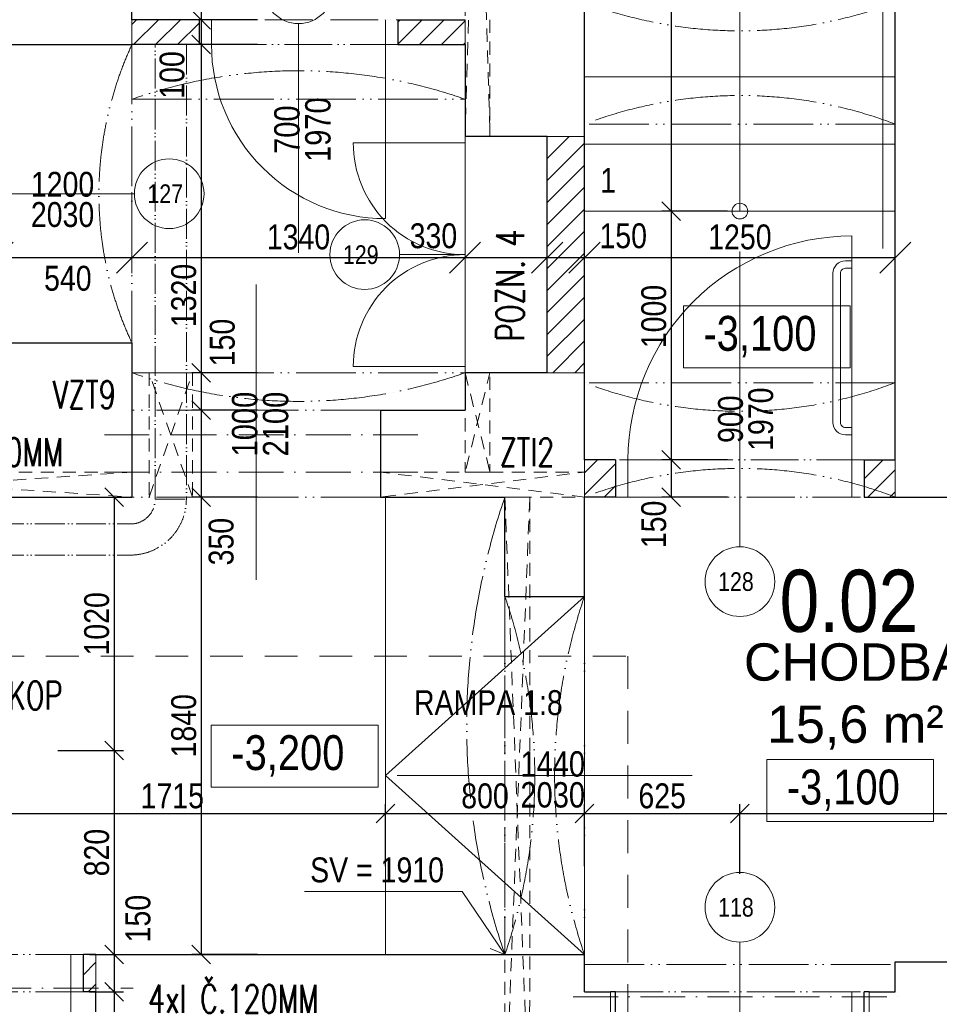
# Model space of a CAD drawing. Header units: millimetres. Extents: x -300958 to -108039, y 30118 to 292543.
# Tile 58 of 256: x -287814 to -284116, y 123305 to 127265. Entities that reach past the tile are written whole.
import ezdxf
from ezdxf.enums import TextEntityAlignment as Align

# ---------------------------------------------------------------- set-up
doc = ezdxf.new("R2010")
doc.units = ezdxf.units.MM
doc.header["$MEASUREMENT"] = 0
for name, pattern in [('ACAD_ISO05W100', [33, 24, -3, 0, -3, 0, -3]), ('ACAD_ISO10W100', [18, 12, -3, 0, -3]), ('DGN Style 2', [879.857395, 527.914437, -351.942958])]:
    doc.linetypes.add(name, pattern=pattern)
doc.layers.get('0').update_dxf_attribs({"lineweight": 13})
doc.layers.get('Defpoints').update_dxf_attribs({"color": 3, "lineweight": 13})
for name, color, linetype, lineweight in [('dims', 7, 'Continuous', 9), ('dvere', 7, 'Continuous', 9), ('legenda', 7, 'Continuous', 13), ('Materiály', 1, 'Continuous', 13), ('navrh', 1, 'Continuous', 9), ('OCEL', 7, 'Continuous', 13), ('popis', 7, 'Continuous', 9), ('PSV', 7, 'Continuous', 13), ('schody', 7, 'Continuous', 13), ('tenka', 7, 'Continuous', 13), ('texts', 3, 'Continuous', 30), ('výškové kóty', 7, 'Continuous', 13), ('walls', 7, 'Continuous', 13), ('zarizovaky', 5, 'Continuous', 9), ('zařizovací předměty', 7, 'Continuous', 9)]:
    doc.layers.add(name, color=color, linetype=linetype, lineweight=lineweight)
doc.styles.add('GENERATED_STYLE_8', font='arial.ttf')
doc.styles.get("Standard").update_dxf_attribs({"font": 'txt.shx'})
doc.styles.add('STYLE-0', font='ARIALN.TTF')
doc.styles.add('Style-Arial', font='arial.ttf')
doc.dimstyles.new('arch', dxfattribs={"dimscale": 50, "dimtxt": 2.5, "dimasz": 2.5, "dimexe": 1.25, "dimexo": 0.9, "dimtad": 1, "dimdec": 0, "dimtxsty": 'STYLE-0', "dimblk": 'ARCHTICK', "dimcen": 2.5, "dimadec": 0, "dimazin": 0, "dimtfac": 1, "dimtdec": 0, "dimtmove": 2, "dimatfit": 3, "dimldrblk": 'ARCHTICK', "dimfxl": 0, "dimarcsym": 0})
pattern_1 = [(45, (-63000, 0), (-44.194174, 44.194174), [])]

# ---------------------------------------------------------------- blocks, each defined once
blk = doc.blocks.new('_ArchTick')
at = {"color": 0, "linetype": 'ByBlock', "flags": 128}
blk.add_lwpolyline([(-0.5, -0.5), (0.5, 0.5)], dxfattribs=at)
blk = doc.blocks.new('*D1933')
at = {"layer": 'Defpoints', "color": 0, "linetype": 'Continuous'}
for p in [(-282517.6, 124079.9), (-282517.6, 124072.7), (-284917.6, 123754.9)]:
    blk.add_point(p, dxfattribs=at)
at = {"layer": 'dims', "color": 0, "linetype": 'Continuous', "lineweight": -2}
for p, q in [((-284917.6, 123829.9), (-284917.6, 124110.2)), ((-284917.6, 124072.7), (-282517.6, 124072.7)), ((-282517.6, 124004.9), (-282517.6, 124035.2))]:
    blk.add_line(p, q, dxfattribs=at)
at = {"layer": 'dims', "color": 0, "linetype": 'Continuous', "lineweight": -2, "xscale": 75, "yscale": 75, "zscale": 75, "rotation": 180}
blk.add_blockref('_ArchTick', (-284917.6, 124072.7), dxfattribs=at)
at = {"layer": 'dims', "color": 0, "linetype": 'Continuous', "lineweight": -2, "xscale": 75, "yscale": 75, "zscale": 75}
blk.add_blockref('_ArchTick', (-282517.6, 124072.7), dxfattribs=at)
at = {"layer": 'dims', "color": 0, "linetype": 'Continuous', "insert": (-283475.1, 124142.5), "char_height": 100, "attachment_point": 5, "style": 'STYLE-0'}
blk.add_mtext('2400', dxfattribs=at)
blk = doc.blocks.new('*D2000')
at = {"layer": 'Defpoints', "color": 0, "linetype": 'Continuous'}
for p in [(-286342.6, 124072.7), (-286342.6, 123974), (-288057.6, 123784.9)]:
    blk.add_point(p, dxfattribs=at)
at = {"layer": 'dims', "color": 0, "linetype": 'Continuous', "lineweight": -2}
for p, q in [((-288057.6, 123859.9), (-288057.6, 124110.2)), ((-286342.6, 124049), (-286342.6, 124110.2)), ((-288057.6, 124072.7), (-286342.6, 124072.7))]:
    blk.add_line(p, q, dxfattribs=at)
at = {"layer": 'dims', "color": 0, "linetype": 'Continuous', "lineweight": -2, "xscale": 75, "yscale": 75, "zscale": 75, "rotation": 180}
blk.add_blockref('_ArchTick', (-288057.6, 124072.7), dxfattribs=at)
at = {"layer": 'dims', "color": 0, "linetype": 'Continuous', "lineweight": -2, "xscale": 75, "yscale": 75, "zscale": 75}
blk.add_blockref('_ArchTick', (-286342.6, 124072.7), dxfattribs=at)
at = {"layer": 'dims', "color": 0, "linetype": 'Continuous', "insert": (-287200.1, 124142.5), "char_height": 100, "attachment_point": 5, "style": 'STYLE-0'}
blk.add_mtext('1715', dxfattribs=at)
blk = doc.blocks.new('*D2002')
at = {"layer": 'Defpoints', "color": 0, "linetype": 'Continuous'}
for p in [(-287902.6, 126571.6), (-287362.6, 126571.6), (-287362.6, 126308.3)]:
    blk.add_point(p, dxfattribs=at)
at = {"layer": 'dims', "linetype": 'Continuous', "lineweight": 0}
for p, q in [((-287902.6, 126571.6), (-287902.6, 126245.8)), ((-287362.6, 126571.6), (-287362.6, 126245.8))]:
    blk.add_line(p, q, dxfattribs=at)
at = {"layer": 'dims', "color": 0, "linetype": 'Continuous', "lineweight": -2}
blk.add_line((-287902.6, 126308.3), (-287362.6, 126308.3), dxfattribs=at)
at = {"layer": 'dims', "color": 0, "linetype": 'Continuous', "lineweight": -2, "xscale": 125, "yscale": 125, "zscale": 125, "rotation": 180}
blk.add_blockref('_ArchTick', (-287902.6, 126308.3), dxfattribs=at)
at = {"layer": 'dims', "color": 0, "linetype": 'Continuous', "lineweight": -2, "xscale": 125, "yscale": 125, "zscale": 125}
blk.add_blockref('_ArchTick', (-287362.6, 126308.3), dxfattribs=at)
at = {"layer": 'dims', "color": 0, "linetype": 'Continuous', "insert": (-287620.1, 126224.3), "char_height": 100, "attachment_point": 5, "style": 'STYLE-0'}
blk.add_mtext('540', dxfattribs=at)
blk = doc.blocks.new('*D2003')
at = {"layer": 'Defpoints', "color": 0, "linetype": 'Continuous'}
for p in [(-285692.6, 126571.6), (-285542.6, 126571.6), (-285542.6, 126308.3)]:
    blk.add_point(p, dxfattribs=at)
at = {"layer": 'dims', "linetype": 'Continuous', "lineweight": 0}
for p, q in [((-285692.6, 126571.6), (-285692.6, 126245.8)), ((-285542.6, 126571.6), (-285542.6, 126245.8))]:
    blk.add_line(p, q, dxfattribs=at)
at = {"layer": 'dims', "color": 0, "linetype": 'Continuous', "lineweight": -2}
blk.add_line((-285692.6, 126308.3), (-285542.6, 126308.3), dxfattribs=at)
at = {"layer": 'dims', "color": 0, "linetype": 'Continuous', "lineweight": -2, "xscale": 125, "yscale": 125, "zscale": 125, "rotation": 180}
blk.add_blockref('_ArchTick', (-285692.6, 126308.3), dxfattribs=at)
at = {"layer": 'dims', "color": 0, "linetype": 'Continuous', "lineweight": -2, "xscale": 125, "yscale": 125, "zscale": 125}
blk.add_blockref('_ArchTick', (-285542.6, 126308.3), dxfattribs=at)
at = {"layer": 'dims', "color": 0, "linetype": 'Continuous', "insert": (-285386.8, 126395.2), "char_height": 100, "attachment_point": 5, "style": 'STYLE-0'}
blk.add_mtext('150', dxfattribs=at)
blk = doc.blocks.new('*D2005')
at = {"layer": 'Defpoints', "color": 0, "linetype": 'Continuous'}
for p in [(-285542.6, 126571.6), (-284292.6, 126571.6), (-284292.6, 126308.3)]:
    blk.add_point(p, dxfattribs=at)
at = {"layer": 'dims', "linetype": 'Continuous', "lineweight": 0}
for p, q in [((-285542.6, 126571.6), (-285542.6, 126245.8)), ((-284292.6, 126571.6), (-284292.6, 126245.8))]:
    blk.add_line(p, q, dxfattribs=at)
at = {"layer": 'dims', "color": 0, "linetype": 'Continuous', "lineweight": -2}
blk.add_line((-285542.6, 126308.3), (-284292.6, 126308.3), dxfattribs=at)
at = {"layer": 'dims', "color": 0, "linetype": 'Continuous', "lineweight": -2, "xscale": 125, "yscale": 125, "zscale": 125, "rotation": 180}
blk.add_blockref('_ArchTick', (-285542.6, 126308.3), dxfattribs=at)
at = {"layer": 'dims', "color": 0, "linetype": 'Continuous', "lineweight": -2, "xscale": 125, "yscale": 125, "zscale": 125}
blk.add_blockref('_ArchTick', (-284292.6, 126308.3), dxfattribs=at)
at = {"layer": 'dims', "color": 0, "linetype": 'Continuous', "insert": (-284917.6, 126390.6), "char_height": 100, "attachment_point": 5, "style": 'STYLE-0'}
blk.add_mtext('1250', dxfattribs=at)
blk = doc.blocks.new('*D2007')
at = {"layer": 'Defpoints', "color": 0, "linetype": 'Continuous'}
for p in [(-286782.3, 128765), (-287084, 127265), (-286782.3, 127265)]:
    blk.add_point(p, dxfattribs=at)
at = {"layer": 'dims', "color": 0, "linetype": 'Continuous', "lineweight": -2}
for p, q in [((-286857.3, 128765), (-287121.5, 128765)), ((-287084, 128765), (-287084, 127265)), ((-286857.3, 127265), (-287121.5, 127265))]:
    blk.add_line(p, q, dxfattribs=at)
at = {"layer": 'dims', "color": 0, "linetype": 'Continuous', "lineweight": -2, "xscale": 75, "yscale": 75, "zscale": 75}
for p, rotation in [((-287084, 128765), 90), ((-287084, 127265), 270)]:
    blk.add_blockref('_ArchTick', p, dxfattribs=dict(at, rotation=rotation))
at = {"layer": 'dims', "color": 0, "linetype": 'Continuous', "insert": (-287153.8, 128015), "char_height": 100, "attachment_point": 5, "rotation": 90, "style": 'STYLE-0'}
blk.add_mtext('1500', dxfattribs=at)
blk = doc.blocks.new('*D2008')
at = {"layer": 'Defpoints', "color": 0, "linetype": 'Continuous'}
for p in [(-286782.3, 127165), (-287084, 125845), (-286782.3, 125845)]:
    blk.add_point(p, dxfattribs=at)
at = {"layer": 'dims', "color": 0, "linetype": 'Continuous', "lineweight": -2}
for p, q in [((-286857.3, 127165), (-287121.5, 127165)), ((-287084, 127165), (-287084, 125845)), ((-286857.3, 125845), (-287121.5, 125845))]:
    blk.add_line(p, q, dxfattribs=at)
at = {"layer": 'dims', "color": 0, "linetype": 'Continuous', "lineweight": -2, "xscale": 75, "yscale": 75, "zscale": 75}
for p, rotation in [((-287084, 127165), 90), ((-287084, 125845), 270)]:
    blk.add_blockref('_ArchTick', p, dxfattribs=dict(at, rotation=rotation))
at = {"layer": 'dims', "color": 0, "linetype": 'Continuous', "insert": (-287153.8, 126155.7), "char_height": 100, "attachment_point": 5, "rotation": 90, "style": 'STYLE-0'}
blk.add_mtext('1320', dxfattribs=at)
blk = doc.blocks.new('*D2009')
at = {"layer": 'Defpoints', "color": 0, "linetype": 'Continuous'}
for p in [(-286782.3, 125695), (-287084, 125345), (-286782.3, 125345)]:
    blk.add_point(p, dxfattribs=at)
at = {"layer": 'dims', "color": 0, "linetype": 'Continuous', "lineweight": -2}
for p, q in [((-286857.3, 125695), (-287121.5, 125695)), ((-287084, 125695), (-287084, 125345)), ((-286857.3, 125345), (-287121.5, 125345))]:
    blk.add_line(p, q, dxfattribs=at)
at = {"layer": 'dims', "color": 0, "linetype": 'Continuous', "lineweight": -2, "xscale": 75, "yscale": 75, "zscale": 75}
for p, rotation in [((-287084, 125695), 90), ((-287084, 125345), 270)]:
    blk.add_blockref('_ArchTick', p, dxfattribs=dict(at, rotation=rotation))
at = {"layer": 'dims', "color": 0, "linetype": 'Continuous', "insert": (-287003.2, 125165.6), "char_height": 100, "attachment_point": 5, "rotation": 90, "style": 'STYLE-0'}
blk.add_mtext('350', dxfattribs=at)
blk = doc.blocks.new('*D2010')
at = {"layer": 'Defpoints', "color": 0, "linetype": 'Continuous'}
for p in [(-286782.3, 125345), (-287084, 123505), (-286782.3, 123505)]:
    blk.add_point(p, dxfattribs=at)
at = {"layer": 'dims', "color": 0, "linetype": 'Continuous', "lineweight": -2}
for p, q in [((-286857.3, 125345), (-287121.5, 125345)), ((-287084, 125345), (-287084, 123505)), ((-286857.3, 123505), (-287121.5, 123505))]:
    blk.add_line(p, q, dxfattribs=at)
at = {"layer": 'dims', "color": 0, "linetype": 'Continuous', "lineweight": -2, "xscale": 75, "yscale": 75, "zscale": 75}
for p, rotation in [((-287084, 125345), 90), ((-287084, 123505), 270)]:
    blk.add_blockref('_ArchTick', p, dxfattribs=dict(at, rotation=rotation))
at = {"layer": 'dims', "color": 0, "linetype": 'Continuous', "insert": (-287153.8, 124425), "char_height": 100, "attachment_point": 5, "rotation": 90, "style": 'STYLE-0'}
blk.add_mtext('1840', dxfattribs=at)
blk = doc.blocks.new('*D2011')
at = {"layer": 'Defpoints', "color": 0, "linetype": 'Continuous'}
for p in [(-286782.3, 127265), (-287084, 127165), (-286782.3, 127165)]:
    blk.add_point(p, dxfattribs=at)
at = {"layer": 'dims', "color": 0, "linetype": 'Continuous', "lineweight": -2}
for p, q in [((-286857.3, 127265), (-287121.5, 127265)), ((-287084, 127265), (-287084, 127165)), ((-286857.3, 127165), (-287121.5, 127165))]:
    blk.add_line(p, q, dxfattribs=at)
at = {"layer": 'dims', "color": 0, "linetype": 'Continuous', "lineweight": -2, "xscale": 75, "yscale": 75, "zscale": 75}
for p, rotation in [((-287084, 127265), 90), ((-287084, 127165), 270)]:
    blk.add_blockref('_ArchTick', p, dxfattribs=dict(at, rotation=rotation))
at = {"layer": 'dims', "color": 0, "linetype": 'Continuous', "insert": (-287200.7, 127042.7), "char_height": 100, "attachment_point": 5, "rotation": 90, "style": 'STYLE-0'}
blk.add_mtext('100', dxfattribs=at)
blk = doc.blocks.new('*D2022')
at = {"layer": 'Defpoints', "color": 0, "linetype": 'Continuous'}
for p in [(-287735.8, 124325), (-287607.6, 123505), (-287434, 123505)]:
    blk.add_point(p, dxfattribs=at)
at = {"layer": 'dims', "color": 0, "linetype": 'Continuous', "lineweight": -2}
for p, q in [((-287660.8, 124325), (-287396.5, 124325)), ((-287434, 124325), (-287434, 123505)), ((-287532.6, 123505), (-287396.5, 123505))]:
    blk.add_line(p, q, dxfattribs=at)
at = {"layer": 'dims', "color": 0, "linetype": 'Continuous', "lineweight": -2, "xscale": 75, "yscale": 75, "zscale": 75}
for p, rotation in [((-287434, 124325), 90), ((-287434, 123505), 270)]:
    blk.add_blockref('_ArchTick', p, dxfattribs=dict(at, rotation=rotation))
at = {"layer": 'dims', "color": 0, "linetype": 'Continuous', "insert": (-287503.8, 123915), "char_height": 100, "attachment_point": 5, "rotation": 90, "style": 'STYLE-0'}
blk.add_mtext('820', dxfattribs=at)
blk = doc.blocks.new('*D2023')
at = {"layer": 'Defpoints', "color": 0, "linetype": 'Continuous'}
for p in [(-287735.8, 125345), (-287735.8, 124325), (-287434, 124325)]:
    blk.add_point(p, dxfattribs=at)
at = {"layer": 'dims', "color": 0, "linetype": 'Continuous', "lineweight": -2}
for p, q in [((-287660.8, 125345), (-287396.5, 125345)), ((-287434, 125345), (-287434, 124325)), ((-287660.8, 124325), (-287396.5, 124325))]:
    blk.add_line(p, q, dxfattribs=at)
at = {"layer": 'dims', "color": 0, "linetype": 'Continuous', "lineweight": -2, "xscale": 75, "yscale": 75, "zscale": 75}
for p, rotation in [((-287434, 125345), 90), ((-287434, 124325), 270)]:
    blk.add_blockref('_ArchTick', p, dxfattribs=dict(at, rotation=rotation))
at = {"layer": 'dims', "color": 0, "linetype": 'Continuous', "insert": (-287503.8, 124835), "char_height": 100, "attachment_point": 5, "rotation": 90, "style": 'STYLE-0'}
blk.add_mtext('1020', dxfattribs=at)
blk = doc.blocks.new('*D2024')
at = {"layer": 'Defpoints', "color": 0, "linetype": 'Continuous'}
for p in [(-287607.6, 123505), (-287607.6, 123355), (-287434, 123355)]:
    blk.add_point(p, dxfattribs=at)
at = {"layer": 'dims', "color": 0, "linetype": 'Continuous', "lineweight": -2}
for p, q in [((-287532.6, 123505), (-287396.5, 123505)), ((-287434, 123505), (-287434, 123355)), ((-287532.6, 123355), (-287396.5, 123355))]:
    blk.add_line(p, q, dxfattribs=at)
at = {"layer": 'dims', "color": 0, "linetype": 'Continuous', "lineweight": -2, "xscale": 75, "yscale": 75, "zscale": 75}
for p, rotation in [((-287434, 123505), 90), ((-287434, 123355), 270)]:
    blk.add_blockref('_ArchTick', p, dxfattribs=dict(at, rotation=rotation))
at = {"layer": 'dims', "color": 0, "linetype": 'Continuous', "insert": (-287337.7, 123649.5), "char_height": 100, "attachment_point": 5, "rotation": 90, "style": 'STYLE-0'}
blk.add_mtext('150', dxfattribs=at)
blk = doc.blocks.new('*D2025')
at = {"layer": 'Defpoints', "color": 0, "linetype": 'Continuous'}
for p in [(-287557.6, 123355), (-287607.6, 122785), (-287434, 122785)]:
    blk.add_point(p, dxfattribs=at)
at = {"layer": 'dims', "color": 0, "linetype": 'Continuous', "lineweight": -2}
for p, q in [((-287482.6, 123355), (-287396.5, 123355)), ((-287434, 123355), (-287434, 122785)), ((-287532.6, 122785), (-287396.5, 122785))]:
    blk.add_line(p, q, dxfattribs=at)
at = {"layer": 'dims', "color": 0, "linetype": 'Continuous', "lineweight": -2, "xscale": 75, "yscale": 75, "zscale": 75}
for p, rotation in [((-287434, 123355), 90), ((-287434, 122785), 270)]:
    blk.add_blockref('_ArchTick', p, dxfattribs=dict(at, rotation=rotation))
at = {"layer": 'dims', "color": 0, "linetype": 'Continuous', "insert": (-287335.8, 123070), "char_height": 100, "attachment_point": 5, "rotation": 90, "style": 'STYLE-0'}
blk.add_mtext('570', dxfattribs=at)
blk = doc.blocks.new('*D1893')
at = {"layer": 'Defpoints', "color": 0, "linetype": 'Continuous'}
for p in [(-284917.6, 126495), (-285193.7, 125495), (-284892, 125495)]:
    blk.add_point(p, dxfattribs=at)
at = {"layer": 'dims', "color": 0, "linetype": 'Continuous', "lineweight": -2}
for p, q in [((-284992.6, 126495), (-285231.2, 126495)), ((-285193.7, 126495), (-285193.7, 125495)), ((-284967, 125495), (-285231.2, 125495))]:
    blk.add_line(p, q, dxfattribs=at)
at = {"layer": 'dims', "color": 0, "linetype": 'Continuous', "lineweight": -2, "xscale": 75, "yscale": 75, "zscale": 75}
for p, rotation in [((-285193.7, 126495), 90), ((-285193.7, 125495), 270)]:
    blk.add_blockref('_ArchTick', p, dxfattribs=dict(at, rotation=rotation))
at = {"layer": 'dims', "color": 0, "linetype": 'Continuous', "insert": (-285263.5, 126071.1), "char_height": 100, "attachment_point": 5, "rotation": 90, "style": 'STYLE-0'}
blk.add_mtext('1000', dxfattribs=at)
blk = doc.blocks.new('*D1894')
at = {"layer": 'Defpoints', "color": 0, "linetype": 'Continuous'}
for p in [(-284917.6, 125495), (-285193.7, 125345), (-284892, 125345)]:
    blk.add_point(p, dxfattribs=at)
at = {"layer": 'dims', "color": 0, "linetype": 'Continuous', "lineweight": -2}
for p, q in [((-284992.6, 125495), (-285231.2, 125495)), ((-285193.7, 125495), (-285193.7, 125345)), ((-284967, 125345), (-285231.2, 125345))]:
    blk.add_line(p, q, dxfattribs=at)
at = {"layer": 'dims', "color": 0, "linetype": 'Continuous', "lineweight": -2, "xscale": 75, "yscale": 75, "zscale": 75}
for p, rotation in [((-285193.7, 125495), 90), ((-285193.7, 125345), 270)]:
    blk.add_blockref('_ArchTick', p, dxfattribs=dict(at, rotation=rotation))
at = {"layer": 'dims', "color": 0, "linetype": 'Continuous', "insert": (-285263.5, 125234.9), "char_height": 100, "attachment_point": 5, "rotation": 90, "style": 'STYLE-0'}
blk.add_mtext('150', dxfattribs=at)
blk = doc.blocks.new('*D1895')
at = {"layer": 'Defpoints', "color": 0, "linetype": 'Continuous'}
for p in [(-284917.6, 130545), (-285193.7, 126495), (-284892, 126495)]:
    blk.add_point(p, dxfattribs=at)
at = {"layer": 'dims', "color": 0, "linetype": 'Continuous', "lineweight": -2}
for p, q in [((-284992.6, 130545), (-285231.2, 130545)), ((-285193.7, 130545), (-285193.7, 126495)), ((-284967, 126495), (-285231.2, 126495))]:
    blk.add_line(p, q, dxfattribs=at)
at = {"layer": 'dims', "color": 0, "linetype": 'Continuous', "lineweight": -2, "xscale": 75, "yscale": 75, "zscale": 75}
for p, rotation in [((-285193.7, 130545), 90), ((-285193.7, 126495), 270)]:
    blk.add_blockref('_ArchTick', p, dxfattribs=dict(at, rotation=rotation))
at = {"layer": 'dims', "color": 0, "linetype": 'Continuous', "insert": (-285263.5, 128520), "char_height": 100, "attachment_point": 5, "rotation": 90, "style": 'STYLE-0'}
blk.add_mtext('4050', dxfattribs=at)
blk = doc.blocks.new('*D1897')
at = {"layer": 'Defpoints', "color": 0, "linetype": 'Continuous'}
for p in [(-286022.6, 126571.6), (-285692.6, 126571.6), (-285692.6, 126308.3)]:
    blk.add_point(p, dxfattribs=at)
at = {"layer": 'dims', "linetype": 'Continuous', "lineweight": 0}
for p, q in [((-286022.6, 126571.6), (-286022.6, 126245.8)), ((-285692.6, 126571.6), (-285692.6, 126245.8))]:
    blk.add_line(p, q, dxfattribs=at)
at = {"layer": 'dims', "color": 0, "linetype": 'Continuous', "lineweight": -2}
blk.add_line((-286022.6, 126308.3), (-285692.6, 126308.3), dxfattribs=at)
at = {"layer": 'dims', "color": 0, "linetype": 'Continuous', "lineweight": -2, "xscale": 125, "yscale": 125, "zscale": 125, "rotation": 180}
blk.add_blockref('_ArchTick', (-286022.6, 126308.3), dxfattribs=at)
at = {"layer": 'dims', "color": 0, "linetype": 'Continuous', "lineweight": -2, "xscale": 125, "yscale": 125, "zscale": 125}
blk.add_blockref('_ArchTick', (-285692.6, 126308.3), dxfattribs=at)
at = {"layer": 'dims', "color": 0, "linetype": 'Continuous', "insert": (-286150, 126395.2), "char_height": 100, "attachment_point": 5, "style": 'STYLE-0'}
blk.add_mtext('330', dxfattribs=at)
blk = doc.blocks.new('*D1914')
at = {"layer": 'Defpoints', "color": 0, "linetype": 'Continuous'}
for p in [(-287362.6, 126571.6), (-286022.6, 126571.6), (-286022.6, 126308.3)]:
    blk.add_point(p, dxfattribs=at)
at = {"layer": 'dims', "linetype": 'Continuous', "lineweight": 0}
for p, q in [((-287362.6, 126571.6), (-287362.6, 126245.8)), ((-286022.6, 126571.6), (-286022.6, 126245.8))]:
    blk.add_line(p, q, dxfattribs=at)
at = {"layer": 'dims', "color": 0, "linetype": 'Continuous', "lineweight": -2}
blk.add_line((-287362.6, 126308.3), (-286022.6, 126308.3), dxfattribs=at)
at = {"layer": 'dims', "color": 0, "linetype": 'Continuous', "lineweight": -2, "xscale": 125, "yscale": 125, "zscale": 125, "rotation": 180}
blk.add_blockref('_ArchTick', (-287362.6, 126308.3), dxfattribs=at)
at = {"layer": 'dims', "color": 0, "linetype": 'Continuous', "lineweight": -2, "xscale": 125, "yscale": 125, "zscale": 125}
blk.add_blockref('_ArchTick', (-286022.6, 126308.3), dxfattribs=at)
at = {"layer": 'dims', "color": 0, "linetype": 'Continuous', "insert": (-286692.6, 126390.6), "char_height": 100, "attachment_point": 5, "style": 'STYLE-0'}
blk.add_mtext('1340', dxfattribs=at)
blk = doc.blocks.new('*D1928')
at = {"layer": 'Defpoints', "color": 0, "linetype": 'Continuous'}
for p in [(-285542.6, 124072.7), (-285542.6, 123974), (-286342.6, 123784.9)]:
    blk.add_point(p, dxfattribs=at)
at = {"layer": 'dims', "color": 0, "linetype": 'Continuous', "lineweight": -2}
for p, q in [((-286342.6, 123859.9), (-286342.6, 124110.2)), ((-285542.6, 124049), (-285542.6, 124110.2)), ((-286342.6, 124072.7), (-285542.6, 124072.7))]:
    blk.add_line(p, q, dxfattribs=at)
at = {"layer": 'dims', "color": 0, "linetype": 'Continuous', "lineweight": -2, "xscale": 75, "yscale": 75, "zscale": 75, "rotation": 180}
blk.add_blockref('_ArchTick', (-286342.6, 124072.7), dxfattribs=at)
at = {"layer": 'dims', "color": 0, "linetype": 'Continuous', "lineweight": -2, "xscale": 75, "yscale": 75, "zscale": 75}
blk.add_blockref('_ArchTick', (-285542.6, 124072.7), dxfattribs=at)
at = {"layer": 'dims', "color": 0, "linetype": 'Continuous', "insert": (-285942.6, 124142.5), "char_height": 100, "attachment_point": 5, "style": 'STYLE-0'}
blk.add_mtext('800', dxfattribs=at)
blk = doc.blocks.new('*D1929')
at = {"layer": 'Defpoints', "color": 0, "linetype": 'Continuous'}
for p in [(-284917.6, 124072.7), (-284917.6, 123970), (-285542.6, 123784.9)]:
    blk.add_point(p, dxfattribs=at)
at = {"layer": 'dims', "color": 0, "linetype": 'Continuous', "lineweight": -2}
for p, q in [((-285542.6, 123859.9), (-285542.6, 124110.2)), ((-284917.6, 124045), (-284917.6, 124110.2)), ((-285542.6, 124072.7), (-284917.6, 124072.7))]:
    blk.add_line(p, q, dxfattribs=at)
at = {"layer": 'dims', "color": 0, "linetype": 'Continuous', "lineweight": -2, "xscale": 75, "yscale": 75, "zscale": 75, "rotation": 180}
blk.add_blockref('_ArchTick', (-285542.6, 124072.7), dxfattribs=at)
at = {"layer": 'dims', "color": 0, "linetype": 'Continuous', "lineweight": -2, "xscale": 75, "yscale": 75, "zscale": 75}
blk.add_blockref('_ArchTick', (-284917.6, 124072.7), dxfattribs=at)
at = {"layer": 'dims', "color": 0, "linetype": 'Continuous', "insert": (-285230.1, 124142.5), "char_height": 100, "attachment_point": 5, "style": 'STYLE-0'}
blk.add_mtext('625', dxfattribs=at)
blk = doc.blocks.new('*D1859')
at = {"layer": 'Defpoints', "color": 0, "linetype": 'Continuous'}
for p in [(-286782.3, 125845), (-287084, 125695), (-286782.3, 125695)]:
    blk.add_point(p, dxfattribs=at)
at = {"layer": 'dims', "color": 0, "linetype": 'Continuous', "lineweight": -2}
for p, q in [((-286857.3, 125845), (-287121.5, 125845)), ((-287084, 125845), (-287084, 125695)), ((-286857.3, 125695), (-287121.5, 125695))]:
    blk.add_line(p, q, dxfattribs=at)
at = {"layer": 'dims', "color": 0, "linetype": 'Continuous', "lineweight": -2, "xscale": 75, "yscale": 75, "zscale": 75}
for p, rotation in [((-287084, 125845), 90), ((-287084, 125695), 270)]:
    blk.add_blockref('_ArchTick', p, dxfattribs=dict(at, rotation=rotation))
at = {"layer": 'dims', "color": 0, "linetype": 'Continuous', "insert": (-286998.5, 125966.5), "char_height": 100, "attachment_point": 5, "rotation": 90, "style": 'STYLE-0'}
blk.add_mtext('150', dxfattribs=at)

msp = doc.modelspace()

# ---------------------------------------------------------------- hatches: boundary and pattern name
at = {"layer": 'Materiály', "linetype": 'Continuous'}
h = msp.add_hatch(dxfattribs=at)
h.set_pattern_fill('ANSI31', color=256, scale=500, style=0)
h.set_pattern_definition(pattern_1)
h.paths.add_polyline_path([(-287092.6, 127165), (-287092.6, 127260.4, -0.002765), (-287114.4, 127265), (-287362.6, 127265), (-287362.6, 127165)])
h.paths.add_polyline_path([(-286270.8, 127265, -0.002765), (-286292.6, 127260.4), (-286292.6, 127165), (-286022.6, 127165), (-286022.6, 127265)])
h = msp.add_hatch(dxfattribs=at)
h.set_pattern_fill('ANSI31', color=256, scale=500, style=0)
h.set_pattern_definition(pattern_1)
h.paths.add_polyline_path([(-285692.6, 125845), (-285542.6, 125845), (-285542.6, 126795), (-285692.6, 126795)])
h = msp.add_hatch(dxfattribs=at)
h.set_pattern_fill('ANSI31', color=256, scale=500, style=0)
h.set_pattern_definition(pattern_1)
h.paths.add_polyline_path([(-285417.6, 125387.3), (-285417.6, 125495), (-285542.6, 125495), (-285542.6, 125345, -0.018818)])
h.paths.add_polyline_path([(-285417.6, 125345), (-285417.6, 125387.3, 0.018818), (-285542.6, 125345)])
h.paths.add_polyline_path([(-284292.6, 125345, 0.018818), (-284417.6, 125387.3), (-284417.6, 125345)], flags=17)
h.paths.add_polyline_path([(-284417.6, 125387.3, -0.018818), (-284292.6, 125345), (-284292.6, 125495), (-284417.6, 125495)])
h = msp.add_hatch(dxfattribs=at)
h.set_pattern_fill('ANSI31', color=256, scale=500, style=0)
h.set_pattern_definition([(45, (-63350, 9e-11), (-44.194174, 44.194174), [])])
h.paths.add_polyline_path([(-288557.6, 123505), (-288607.6, 123505), (-288607.6, 123355), (-288557.6, 123355)])
h.paths.add_polyline_path([(-287507.6, 123505), (-287557.6, 123505), (-287557.6, 123355), (-287507.6, 123355)])

# ---------------------------------------------------------------- linework, layer by layer
at = {"layer": 'dvere', "linetype": 'ACAD_ISO05W100', "ltscale": 8}
for p, q in [((-287092.6, 127265), (-286292.6, 127265)), ((-286292.6, 127165), (-287092.6, 127165)), ((-284417.6, 125495), (-285417.6, 125495)), ((-285417.6, 125345), (-284417.6, 125345)), ((-287557.6, 123505), (-288557.6, 123505)), ((-287557.6, 123355), (-288557.6, 123355)), ((-285417.6, 123355), (-284417.6, 123355))]:
    msp.add_line(p, q, dxfattribs=at)
at = {"layer": 'dvere', "linetype": 'Continuous'}
for p, q in [((-287042.6, 127265), (-287042.6, 127165)), ((-286692.6, 127249.4), (-286692.6, 126327.7)), ((-286342.6, 127165), (-286342.6, 127265)), ((-287352.7, 126565), (-288839.9, 126565)), ((-284917.6, 125145), (-284917.6, 126332.3)), ((-286862.6, 126199.7), (-286862.6, 125012.4)), ((-285367.6, 125345), (-285367.6, 125495)), ((-284467.6, 125495), (-284467.6, 125345)), ((-285108.9, 124225), (-286296.3, 124225)), ((-284917.6, 123555), (-284917.6, 122367.7)), ((-287607.6, 123355), (-287607.6, 123505)), ((-285367.6, 123355), (-285367.6, 123205)), ((-284467.6, 123205), (-284467.6, 123355))]:
    msp.add_line(p, q, dxfattribs=at)
at = {"layer": 'dvere', "linetype": 'Continuous', "flags": 128}
for points in [[(-286342.6, 127165), (-286342.6, 126465, -0.414214), (-287042.6, 127165)], [(-284467.6, 125495), (-284467.6, 126395), (-284467.6, 125495), (-284467.6, 126395, 0.414214), (-285367.6, 125495)], [(-287607.6, 123355), (-287607.6, 122455), (-287607.6, 123355), (-287607.6, 122455, -0.414214), (-288507.6, 123355)]]:
    msp.add_lwpolyline(points, format="xyb", dxfattribs=at)
at = {"layer": 'navrh'}
for p, q in [((-284342.6, 126345), (-284342.6, 130695)), ((-284917.6, 129465), (-284917.6, 126495)), ((-284292.6, 127035), (-285542.6, 127035)), ((-284292.6, 126765), (-285542.6, 126765)), ((-284292.6, 126495), (-285542.6, 126495)), ((-286342.6, 125345), (-286342.6, 123505))]:
    msp.add_line(p, q, dxfattribs=at)
at = {"layer": 'navrh', "linetype": 'Continuous', "lineweight": 30}
for p, q in [((-287092.6, 127265), (-287092.6, 127165)), ((-286292.6, 127265), (-286292.6, 127165)), ((-285692.6, 125845), (-285692.6, 126795)), ((-285542.6, 125845), (-285542.6, 126795)), ((-285417.6, 125495), (-285542.6, 125495)), ((-285417.6, 125495), (-285417.6, 125345)), ((-284417.6, 125495), (-284417.6, 125345)), ((-284417.6, 125495), (-284292.6, 125495)), ((-285417.6, 125345), (-285542.6, 125345)), ((-284417.6, 125345), (-284292.6, 125345)), ((-287557.6, 123355), (-287557.6, 123505)), ((-287507.6, 123505), (-287557.6, 123505)), ((-287507.6, 123355), (-287557.6, 123355)), ((-287507.6, 122785), (-287507.6, 123355)), ((-285417.6, 123355), (-285437.6, 123355)), ((-285417.6, 123205), (-285417.6, 123355)), ((-284417.6, 123205), (-284417.6, 123355)), ((-284397.6, 123355), (-284417.6, 123355))]:
    msp.add_line(p, q, dxfattribs=at)
at = {"layer": 'navrh', "linetype": 'Continuous', "lineweight": 30, "flags": 128}
for points in [[(-287092.6, 127265), (-287362.6, 127265)], [(-286292.6, 127265), (-286022.6, 127265)], [(-287092.6, 127165), (-287362.6, 127165)], [(-286292.6, 127165), (-286022.6, 127165)]]:
    msp.add_lwpolyline(points, dxfattribs=at)
at = {"layer": 'navrh', "flags": 128}
msp.add_lwpolyline([(-285542.6, 124945), (-286342.6, 124225), (-285542.6, 123505), (-285542.6, 124945)], dxfattribs=at)
at = {"layer": 'navrh'}
msp.add_circle((-284917.6, 126495), 31.6, dxfattribs=at)
at = {"layer": 'OCEL', "linetype": 'ACAD_ISO10W100', "ltscale": 15}
for p, q in [((-286212.6, 125595), (-287512.6, 125595)), ((-286212.6, 125445), (-287512.6, 125445)), ((-288757.6, 123370), (-287357.6, 123370)), ((-285587.6, 123335), (-284247.6, 123335))]:
    msp.add_line(p, q, dxfattribs=at)
at = {"layer": 'popis', "flags": 128}
msp.add_lwpolyline([(-286668.2, 123758.4), (-286033.9, 123758.4), (-285862.6, 123505), (-285921.8, 123529.6)], dxfattribs=at)
at = {"layer": 'PSV', "linetype": 'Continuous', "lineweight": 0}
msp.add_line((-286022.8, 126320), (-286286.2, 126320), dxfattribs=at)
for centre in [(-286692.6, 127389.4), (-287212.6, 126565), (-286426.3, 126320), (-284917.6, 125004.9), (-284917.6, 123695)]:
    msp.add_circle(centre, 140.1, dxfattribs=at)
at = {"layer": 'tenka', "linetype": 'Continuous'}
for p, q in [((-287362.6, 127165), (-287362.6, 127265)), ((-286022.6, 127165), (-286022.6, 127265)), ((-285692.6, 126795), (-285542.6, 126795)), ((-285692.6, 125845), (-285542.6, 125845)), ((-285542.6, 125495), (-285542.6, 125345)), ((-284292.6, 125495), (-284292.6, 125345)), ((-287507.6, 123355), (-287507.6, 123505)), ((-285437.6, 123205), (-285437.6, 123355)), ((-284397.6, 123205), (-284397.6, 123355))]:
    msp.add_line(p, q, dxfattribs=at)
at = {"layer": 'tenka', "linetype": 'ACAD_ISO05W100', "ltscale": 10}
for p, q in [((-287362.6, 127165), (-287362.6, 125965)), ((-287362.6, 126945), (-286022.6, 126945)), ((-284292.6, 126845), (-285542.6, 126845)), ((-284292.6, 126845), (-285542.6, 126845)), ((-287362.6, 125845), (-286022.6, 125845)), ((-284292.6, 125805), (-285542.6, 125805)), ((-286362.6, 125695), (-287362.6, 125695)), ((-286362.6, 125345), (-287362.6, 125345)), ((-285862.6, 124945), (-285862.6, 123505)), ((-285542.6, 124945), (-285542.6, 123505)), ((-285542.6, 123465), (-284292.6, 123465))]:
    msp.add_line(p, q, dxfattribs=at)
at = {"layer": 'tenka', "linetype": 'DGN Style 2', "ltscale": 0.1}
for p, q in [((-287293.6, 125845), (-287293.6, 125345)), ((-287293.6, 125345), (-287118.6, 125845)), ((-287118.6, 125345), (-287293.6, 125845)), ((-287118.6, 125845), (-287118.6, 125345))]:
    msp.add_line(p, q, dxfattribs=at)
at = {"layer": 'tenka', "linetype": 'DGN Style 2', "ltscale": 0.25}
for p, q in [((-290787.6, 124705), (-285367.6, 124705)), ((-285367.6, 124705), (-285367.6, 116980))]:
    msp.add_line(p, q, dxfattribs=at)
at = {"layer": 'tenka', "linetype": 'DGN Style 2', "ltscale": 0.1, "flags": 128}
for points in [[(-286022.6, 132085), (-286022.6, 126795), (-285922.6, 126795), (-285922.6, 132085)], [(-285922.6, 125445), (-286022.6, 125445), (-286022.6, 125845), (-285922.6, 125845)]]:
    msp.add_lwpolyline(points, close=True, dxfattribs=at)
for points in [[(-285922.6, 130165), (-286022.6, 126795), (-286022.6, 130165), (-285922.6, 126795)], [(-286022.6, 125845), (-285922.6, 125445), (-286022.6, 125445), (-285922.6, 125845)], [(-288872.6, 125445), (-287362.6, 125445), (-288872.6, 125345), (-287362.6, 125345), (-288872.6, 125445)], [(-286362.6, 125445), (-285542.6, 125445), (-286362.6, 125345), (-285542.6, 125345), (-286362.6, 125445)], [(-285862.6, 125345), (-285763.1, 122814.9), (-285863.1, 122814.9), (-285762.6, 125345)]]:
    msp.add_lwpolyline(points, dxfattribs=at)
at = {"layer": 'tenka', "linetype": 'ACAD_ISO05W100', "ltscale": 10, "flags": 128}
for points in [[(-284292.6, 127335, -0.184056), (-285542.6, 127335)], [(-286022.6, 126945, 0.171111), (-287362.6, 126945)], [(-284292.6, 126845, 0.184056), (-285542.6, 126845)], [(-286022.6, 125845, -0.172057), (-287362.6, 125845)], [(-284292.6, 125805, -0.184208), (-285542.6, 125805)], [(-284292.6, 125345, 0.184208), (-285542.6, 125345)], [(-285862.6, 125345, 0.166999), (-285862.6, 123505)], [(-285862.6, 124945, -0.166667), (-285862.6, 123505)], [(-285542.6, 124945, 0.166667), (-285542.6, 123505)]]:
    msp.add_lwpolyline(points, format="xyb", dxfattribs=at)
at = {"layer": 'tenka', "linetype": 'DGN Style 2', "ltscale": 0.1}
msp.add_lwpolyline([(-285862.6, 125345), (-285762.6, 125345), (-285763.1, 122814.9), (-285863.1, 122814.9)], close=True, dxfattribs=at)
at = {"layer": 'tenka', "linetype": 'ACAD_ISO05W100', "ltscale": 10}
msp.add_rational_spline([(-287362.6, 127165), (-287640.3, 126560), (-287362.6, 125965)], [1, 0.912630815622, 1], degree=2, dxfattribs=at)
at = {"layer": 'výškové kóty', "linetype": 'Continuous', "lineweight": 0, "flags": 128}
for points in [[(-285144.8, 126114.3), (-284474.1, 126114.3), (-284474.1, 125864.8), (-285144.8, 125864.8)], [(-287043.2, 124427.9), (-286372.5, 124427.9), (-286372.5, 124178.3), (-287043.2, 124178.3)], [(-284809.6, 124289.5), (-284138.9, 124289.5), (-284138.9, 124040), (-284809.6, 124040)]]:
    msp.add_lwpolyline(points, close=True, dxfattribs=at)
at = {"layer": 'walls', "linetype": 'Continuous', "lineweight": 30}
for p, q in [((-284292.6, 125495), (-284292.6, 131985)), ((-287362.6, 127265), (-287362.6, 128765)), ((-285542.6, 126795), (-285542.6, 128333.6)), ((-287902.6, 127165), (-287362.6, 127165)), ((-286022.6, 127165), (-286022.6, 126795)), ((-285692.6, 126795), (-286022.6, 126795)), ((-287902.6, 125965), (-287362.6, 125965)), ((-287362.6, 125965), (-287362.6, 125345)), ((-285542.6, 125495), (-285542.6, 125895)), ((-286022.6, 125845), (-286022.6, 125695)), ((-285692.6, 125845), (-286022.6, 125845)), ((-286362.6, 125695), (-286362.6, 125345)), ((-286362.6, 125695), (-286022.6, 125695)), ((-288872.6, 125345), (-287362.6, 125345)), ((-286362.6, 125345), (-285862.6, 125345)), ((-285862.6, 124945), (-285862.6, 125345)), ((-285542.6, 124945), (-285542.6, 125345)), ((-284292.6, 125345), (-283732.6, 125345)), ((-285862.6, 124945), (-285542.6, 124945)), ((-287507.6, 123505), (-285542.6, 123505)), ((-285542.6, 123355), (-285542.6, 123505)), ((-284292.6, 123355), (-284292.6, 123475)), ((-284292.6, 123475), (-282232.6, 123475)), ((-285542.6, 123355), (-285437.6, 123355)), ((-284397.6, 123355), (-284292.6, 123355))]:
    msp.add_line(p, q, dxfattribs=at)
at = {"layer": 'zarizovaky'}
msp.add_line((-286022.6, 126795), (-286022.6, 125845), dxfattribs=at)
at = {"layer": 'zarizovaky', "flags": 128}
for points in [[(-286022.6, 126770), (-286472.6, 126770), (-286022.6, 126770), (-286472.6, 126770, 0.414329), (-286022.6, 126320)], [(-286022.6, 125870), (-286472.6, 125870), (-286022.6, 125870), (-286472.6, 125870, -0.414329), (-286022.6, 126320)]]:
    msp.add_lwpolyline(points, format="xyb", dxfattribs=at)
at = {"layer": 'zarizovaky', "linetype": 'Continuous', "lineweight": 0, "flags": 128}
for points in [[(-284468.5, 125595), (-284493.5, 125595, -0.414214), (-284543.5, 125645), (-284543.5, 126245, -0.414214), (-284493.5, 126295), (-284467.6, 126295), (-284467.6, 126295)], [(-284468.5, 125625), (-284493.5, 125625, -0.414214), (-284513.5, 125645), (-284513.5, 126245, -0.414214), (-284493.5, 126265), (-284467.6, 126265)]]:
    msp.add_lwpolyline(points, format="xyb", dxfattribs=at)
at = {"layer": 'zařizovací předměty', "linetype": 'ACAD_ISO05W100', "lineweight": 0, "ltscale": 5}
for p, q in [((-287268.6, 125336.6), (-287268.6, 127165)), ((-287143.6, 127165), (-287143.6, 125336.6)), ((-287268.6, 125336.6), (-287143.6, 125336.6)), ((-289900, 125236.6), (-287368.6, 125236.6)), ((-289900, 125111.6), (-287368.6, 125111.6))]:
    msp.add_line(p, q, dxfattribs=at)
for radius in [100, 225]:
    msp.add_arc((-287368.6, 125336.6), radius, 270, 0, dxfattribs=at)

# ---------------------------------------------------------------- texts
at = {"layer": 'dims', "linetype": 'Continuous', "style": 'STYLE-0'}
msp.add_text('SV = 1910', height=100, dxfattribs=at).set_placement((-286376.6, 123845.4), align=Align.MIDDLE_CENTER)
at = {"layer": 'dvere', "linetype": 'Continuous', "attachment_point": 5, "rotation": 90, "style": 'STYLE-0'}
for s, insert, char_height, line_spacing_factor in [('700\\P1970', (-286676.3, 126822.7), 102, 0.731636), ('1000\\P2100', (-286846.3, 125638.5), 102, 0.731636), ('900\\P1970', (-284894, 125658), 100, 0.72871)]:
    msp.add_mtext(s, dxfattribs=dict(at, insert=insert, char_height=char_height, line_spacing_factor=line_spacing_factor))
at = {"layer": 'dvere', "linetype": 'Continuous', "attachment_point": 5, "style": 'STYLE-0'}
for s, insert, char_height, line_spacing_factor in [('1200\\P2030', (-287641.4, 126541.4), 100, 0.72871), ('1440\\P2030', (-285670.2, 124208.7), 102, 0.731636)]:
    msp.add_mtext(s, dxfattribs=dict(at, insert=insert, char_height=char_height, line_spacing_factor=line_spacing_factor))
at = {"layer": 'legenda', "linetype": 'Continuous', "lineweight": 0, "char_height": 112, "attachment_point": 4, "rotation": 0.0091, "line_spacing_factor": 0.803213, "style": 'Style-Arial'}
for s, insert in [('{\\Fromans|c238;\\W0.71429;2xI Č.120MM}', (-288323.8, 125525.3)), ('{\\Fromans|c238;\\W0.71429;4xI Č.120MM}', (-287297.7, 123326.7))]:
    msp.add_mtext(s, dxfattribs=dict(at, insert=insert))
at = {"layer": 'popis', "linetype": 'Continuous', "char_height": 112, "attachment_point": 4, "line_spacing_factor": 0.765173, "style": 'Style-Arial'}
for s, insert, rotation in [('{\\Fromans|c238;\\W0.71429;POZN. 4}', (-285841.3, 125971.9), 90.0012), ('{\\Fromans|c238;\\W0.71429;VZT9}', (-287680.7, 125756.6), 0.0012), ('{\\Fromans|c238;\\W0.7143;VNITŘNÍ ODKOP}', (-288457.8, 124547), 0.0012)]:
    msp.add_mtext(s, dxfattribs=dict(at, insert=insert, rotation=rotation))
at = {"layer": 'popis', "linetype": 'Continuous', "lineweight": 0, "insert": (-284453.5, 124756.5), "char_height": 150, "width": 1303.837, "attachment_point": 2, "style": 'GENERATED_STYLE_8'}
msp.add_mtext('CHODBA\\P15,6 m²', dxfattribs=at)
at = {"layer": 'PSV', "linetype": 'Continuous', "lineweight": 0, "style": 'STYLE-0'}
for s, p in [('127', (-287228.5, 126565)), ('129', (-286442.2, 126320)), ('128', (-284933.5, 125004.9)), ('118', (-284933.5, 123695))]:
    msp.add_text(s, height=75, dxfattribs=at).set_placement(p, align=Align.MIDDLE_CENTER)
at = {"layer": 'schody', "linetype": 'Continuous', "style": 'STYLE-0'}
for s, p in [('1', (-285447.9, 126618.7)), ('RAMPA 1:8', (-285929.1, 124518.2))]:
    msp.add_text(s, height=100, dxfattribs=at).set_placement(p, align=Align.MIDDLE_CENTER)
at = {"layer": 'texts', "linetype": 'Continuous', "lineweight": 0, "insert": (-284479.2, 124925.9), "char_height": 250, "attachment_point": 5, "line_spacing_factor": 0.725795}
msp.add_mtext('\\fArial Narrow|b0|i0|c238|p39;0.02', dxfattribs=at)
at = {"layer": 'výškové kóty', "linetype": 'Continuous', "lineweight": 0, "char_height": 140, "width": 1046.843, "attachment_point": 1, "style": 'STYLE-0'}
for s, insert in [('-3,100', (-285064.3, 126073.4)), ('-3,200', (-286962.7, 124387)), ('-3,100', (-284729.1, 124248.6))]:
    msp.add_mtext(s, dxfattribs=dict(at, insert=insert))
at = {"layer": 'zařizovací předměty', "linetype": 'Continuous', "insert": (-285883.6, 125525.6), "char_height": 112, "attachment_point": 4, "rotation": 0.0012, "line_spacing_factor": 0.765173, "style": 'Style-Arial'}
msp.add_mtext('{\\Fromans|c238;\\W0.71429;ZTI2}', dxfattribs=at)

# ---------------------------------------------------------------- dimensions: what is measured, and where the dimension line sits
at = {"layer": 'dims', "linetype": 'Continuous'}
for base, p1, p2, picture, middle in [((-285193.7, 126495), (-284917.6, 130545), (-284892, 126495), '*D1895', (-285263.5, 128520)), ((-287084, 127165), (-286782.3, 127265), (-286782.3, 127165), '*D2011', (-287200.7, 127042.7)), ((-287084, 125845), (-286782.3, 127165), (-286782.3, 125845), '*D2008', (-287153.8, 126155.7)), ((-285193.7, 125495), (-284917.6, 126495), (-284892, 125495), '*D1893', (-285263.5, 126071.1)), ((-287084, 125695), (-286782.3, 125845), (-286782.3, 125695), '*D1859', (-286998.5, 125966.5)), ((-287084, 125345), (-286782.3, 125695), (-286782.3, 125345), '*D2009', (-287003.2, 125165.6)), ((-285193.7, 125345), (-284917.6, 125495), (-284892, 125345), '*D1894', (-285263.5, 125234.9)), ((-287434, 123355), (-287607.6, 123505), (-287607.6, 123355), '*D2024', (-287337.7, 123649.5)), ((-287434, 122785), (-287557.6, 123355), (-287607.6, 122785), '*D2025', (-287335.8, 123070))]:
    dim = msp.add_linear_dim(base=base, p1=p1, p2=p2, angle=270, dimstyle='arch', override={"dimtxt": 2, "dimasz": 1.5, "dimexe": 0.75, "dimexo": 1.5, "dimgap": 0.375, "dimcen": 0.05}, dxfattribs=at)
    dim.commit()
    dim.dimension.update_dxf_attribs({"geometry": picture, "text_midpoint": middle, "dimtype": 160})
for base, p1, p2, picture, middle in [((-287084, 127265), (-286782.3, 128765), (-286782.3, 127265), '*D2007', (-287153.8, 128015)), ((-287434, 124325), (-287735.8, 125345), (-287735.8, 124325), '*D2023', (-287503.8, 124835)), ((-287084, 123505), (-286782.3, 125345), (-286782.3, 123505), '*D2010', (-287153.8, 124425)), ((-287434, 123505), (-287735.8, 124325), (-287607.6, 123505), '*D2022', (-287503.8, 123915))]:
    dim = msp.add_linear_dim(base=base, p1=p1, p2=p2, angle=270, dimstyle='arch', override={"dimtxt": 2, "dimasz": 1.5, "dimexe": 0.75, "dimexo": 1.5, "dimgap": 0.375, "dimcen": 0.05}, dxfattribs=at)
    dim.commit()
    dim.dimension.update_dxf_attribs({"geometry": picture, "text_midpoint": middle})
for base, p1, p2, override, picture, middle in [((-287362.6, 126308.3), (-287902.6, 126571.6), (-287362.6, 126571.6), {"dimtxt": 2, "dimexo": 0, "dimcen": 0.001, "dimclre": 256, "dimlwe": 0}, '*D2002', (-287620.1, 126224.3)), ((-285692.6, 126308.3), (-286022.6, 126571.6), (-285692.6, 126571.6), {"dimtxt": 2, "dimexo": 0, "dimcen": 0.001, "dimclre": 256, "dimlwe": 0}, '*D1897', (-286150, 126395.2)), ((-285542.6, 126308.3), (-285692.6, 126571.6), (-285542.6, 126571.6), {"dimtxt": 2, "dimexo": 0, "dimcen": 0.001, "dimclre": 256, "dimlwe": 0}, '*D2003', (-285386.8, 126395.2)), ((-282517.6, 124072.7), (-284917.6, 123754.9), (-282517.6, 124079.9), {"dimtxt": 2, "dimasz": 1.5, "dimexe": 0.75, "dimexo": 1.5, "dimgap": 0.375, "dimcen": 0.05}, '*D1933', (-283475.1, 124142.5))]:
    dim = msp.add_linear_dim(base=base, p1=p1, p2=p2, dimstyle='arch', override=override, dxfattribs=at)
    dim.commit()
    dim.dimension.update_dxf_attribs({"geometry": picture, "text_midpoint": middle, "dimtype": 160})
for base, p1, p2, override, picture, middle in [((-286022.6, 126308.3), (-287362.6, 126571.6), (-286022.6, 126571.6), {"dimtxt": 2, "dimexo": 0, "dimcen": 0.001, "dimclre": 256, "dimlwe": 0}, '*D1914', (-286692.6, 126390.6)), ((-284292.6, 126308.3), (-285542.6, 126571.6), (-284292.6, 126571.6), {"dimtxt": 2, "dimexo": 0, "dimcen": 0.001, "dimclre": 256, "dimlwe": 0}, '*D2005', (-284917.6, 126390.6)), ((-286342.6, 124072.7), (-288057.6, 123784.9), (-286342.6, 123974), {"dimtxt": 2, "dimasz": 1.5, "dimexe": 0.75, "dimexo": 1.5, "dimgap": 0.375, "dimcen": 0.05}, '*D2000', (-287200.1, 124142.5)), ((-285542.6, 124072.7), (-286342.6, 123784.9), (-285542.6, 123974), {"dimtxt": 2, "dimasz": 1.5, "dimexe": 0.75, "dimexo": 1.5, "dimgap": 0.375, "dimcen": 0.05}, '*D1928', (-285942.6, 124142.5)), ((-284917.6, 124072.7), (-285542.6, 123784.9), (-284917.6, 123970), {"dimtxt": 2, "dimasz": 1.5, "dimexe": 0.75, "dimexo": 1.5, "dimgap": 0.375, "dimcen": 0.05}, '*D1929', (-285230.1, 124142.5))]:
    dim = msp.add_linear_dim(base=base, p1=p1, p2=p2, dimstyle='arch', override=override, dxfattribs=at)
    dim.commit()
    dim.dimension.update_dxf_attribs({"geometry": picture, "text_midpoint": middle})

doc.saveas('drawing.dxf')
